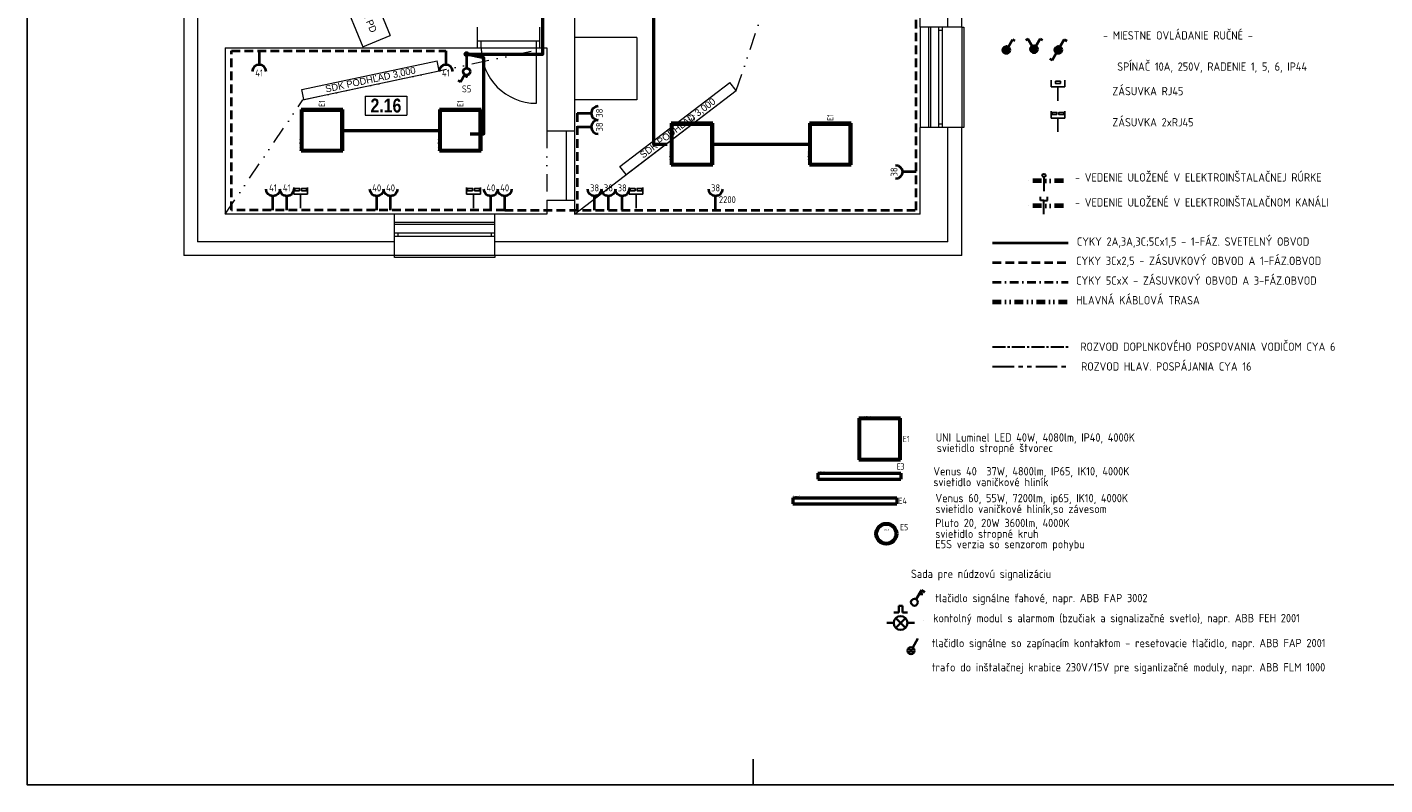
# Model space of a CAD drawing. Header units: millimetres. Extents: x 15895 to 58613, y -11754 to 79916.
# Tile 1 of 21: x 15895 to 35526, y -11754 to -808. Entities that reach past the tile are written whole.
import ezdxf
from ezdxf.enums import TextEntityAlignment as Align

# ---------------------------------------------------------------- set-up
doc = ezdxf.new("R2010")
doc.units = ezdxf.units.MM
for name, pattern in [('DASHDOT', [1, 0.5, -0.25, 0, -0.25]), ('DASHED2', [0.375, 0.25, -0.125]), ('DGN STYLE 4', [1.514702, 0.756878, -0.378439, 0.000946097, -0.378439]), ('DIVIDE', [1.25, 0.5, -0.25, 0, -0.25, 0, -0.25]), ('DĚLICÍ2', [15.875, 6.35, -3.175, 0, -3.175, 0, -3.175]), ('SDRUŽENÁ2', [1.25, 0.625, -0.125, 0.125, -0.125, 0.125, -0.125]), ('STŘEDOVÁ2', [1.125, 0.75, -0.125, 0.125, -0.125])]:
    doc.linetypes.add(name, pattern=pattern)
doc.layers.get('0').update_dxf_attribs({"linetype": 'CONTINUOUS'})
doc.layers.get('DEFPOINTS').update_dxf_attribs({"linetype": 'CONTINUOUS'})
for name, color, linetype, lineweight in [('1-ENN - SILN. ŽLABY', 165, 'CONTINUOUS', 70), ('1-ENN-SVETLÁ', 4, 'CONTINUOUS', 40), ('1-ENN-ZÁSUVKY', 1, 'CONTINUOUS', 40), ('1-ENNsvietidlá', 7, 'CONTINUOUS', 50), ('2DE_OBJ', 7, 'CONTINUOUS', 35), ('2DE_OBL', 91, 'CONTINUOUS', 35), ('2DE_SPP', 41, 'CONTINUOUS', 25), ('2DE_TXTMARK', 41, 'CONTINUOUS', 18), ('CP_DETAL', 33, 'CONTINUOUS', 18), ('EL1', 7, 'CONTINUOUS', 30), ('EL2', 7, 'CONTINUOUS', 40), ('EL3', 4, 'CONTINUOUS', 40), ('EL_POPIS', 7, 'CONTINUOUS', 25), ('ELEKTRO NN', 1, 'CONTINUOUS', 40), ('HLAVNÉ POSPÁJANIE - TRASY', 30, 'DGN STYLE 4', 30), ('tenka', 7, 'CONTINUOUS', 0), ('ZÁSUVKY', 4, 'CONTINUOUS', 35)]:
    doc.layers.add(name, color=color, linetype=linetype, lineweight=lineweight)
doc.layers.add('2DE_TXTLUM', color=7, linetype='CONTINUOUS')
doc.layers.add('PDF22_EL2', color=5, linetype='CONTINUOUS')
doc.styles.add('1-50_ce_2mm_100', font='GOTHIC.TTF', dxfattribs={"height": 100})
doc.styles.add('CP_ATTR', font='isocp.shx')
doc.styles.add('ISOCP', font='isocp.shx')
doc.styles.get("Standard").update_dxf_attribs({"font": 'isocp.shx'})

# ---------------------------------------------------------------- blocks, each defined once
blk = doc.blocks.new('*T398')
at = {"layer": 'DEFPOINTS', "color": 8, "lineweight": 0}
for p, q in [((0, 0), (600, 0)), ((0, 0), (0, -271)), ((600, 0), (600, -271)), ((0, -271), (600, -271))]:
    blk.add_line(p, q, dxfattribs=at)
at = {"layer": 'tenka', "color": 0, "insert": (300, -135), "char_height": 200, "width": 596, "attachment_point": 5, "style": '1-50_ce_2mm_100'}
blk.add_mtext('{\\fTechnicLite|b1|i0|c2|p2;\\C256;2.16}', dxfattribs=at)
blk = doc.blocks.new('*T403')
at = {"layer": 'DEFPOINTS', "color": 8, "lineweight": 0}
for p, q in [((0, 0), (396, 163)), ((0, 0), (591, -1433)), ((396, 163), (987, -1270)), ((591, -1433), (987, -1270))]:
    blk.add_line(p, q, dxfattribs=at)
at = {"layer": 'tenka', "color": 0, "insert": (493, -635), "char_height": 100, "width": 1546, "attachment_point": 5, "rotation": 292.4061, "style": '1-50_ce_2mm_100'}
blk.add_mtext('Nie je predmetom PD ', dxfattribs=at)
blk = doc.blocks.new('*T425')
at = {"layer": 'DEFPOINTS', "color": 8, "lineweight": 0}
for p, q in [((-91, 119), (1499, 1332)), ((0, 0), (1590, 1213)), ((1590, 1213), (1499, 1332)), ((0, 0), (-91, 119))]:
    blk.add_line(p, q, dxfattribs=at)
at = {"layer": 'tenka', "color": 0, "insert": (750, 666), "char_height": 100, "width": 1996, "attachment_point": 5, "rotation": 37.3249, "style": '1-50_ce_2mm_100'}
blk.add_mtext('SDK PODHĽAD 3,000', dxfattribs=at)
blk = doc.blocks.new('*T426')
at = {"layer": 'DEFPOINTS', "color": 8, "lineweight": 0}
for p, q in [((-31, 147), (1925, 563)), ((0, 0), (1956, 416)), ((1956, 416), (1925, 563)), ((0, 0), (-31, 147))]:
    blk.add_line(p, q, dxfattribs=at)
at = {"layer": 'tenka', "color": 0, "insert": (963, 281), "char_height": 100, "width": 1996, "attachment_point": 5, "rotation": 12.0091, "style": '1-50_ce_2mm_100'}
blk.add_mtext('SDK PODHĽAD 3,000', dxfattribs=at)
blk = doc.blocks.new('LED panel 600x600')
for p, q in [((0, 600), (0, 0)), ((600, 600), (0, 600)), ((600, 0), (600, 600)), ((0, 0), (600, 0))]:
    blk.add_line(p, q)
at = {"layer": 'CP_DETAL'}
for p, q in [((25, 575), (0, 600)), ((575, 575), (600, 600)), ((25, 575), (25, 25)), ((575, 575), (25, 575)), ((575, 575), (575, 25)), ((25, 25), (0, 0)), ((25, 25), (575, 25)), ((575, 25), (600, 0))]:
    blk.add_line(p, q, dxfattribs=at)
at = {"linetype": 'ByBlock', "style": 'CP_ATTR', "flags": 9}
for tag in ['TEXT_10', 'TEXT_09', 'TEXT_08', 'TEXT_07', 'TEXT_06', 'TEXT_05', 'TEXT_04', 'TEXT_03', 'TEXT_02', 'TEXT_01', 'SHAPE', 'LAMPTYPE', 'COLOR_LIGHT', 'IP', 'COLOR_TEMP', 'LIGHT_EFFICACY', 'FLUX', 'OTHER', 'WEIGHT', 'VOLTAGE', 'POWER', 'CHARACTER', 'ORDER-NO', 'PRODUCT-TYPE', 'ARTICLE', 'PRODUCER', 'NRLAMPS', 'GROUP', 'NAME']:
    blk.add_attdef(tag, text='', height=0.000000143, dxfattribs=at).set_placement((300, 300), align=Align.MIDDLE_LEFT)
at = {"layer": '2DE_TXTLUM', "style": 'CP_ATTR', "width": 0.8, "flags": 8}
blk.add_attdef('NUMBER', text='', height=90, dxfattribs=at).set_placement((636, 300), align=Align.MIDDLE_LEFT)
at = {"layer": '2DE_TXTMARK', "linetype": 'ByBlock', "style": 'CP_ATTR', "width": 0.8, "flags": 8}
blk.add_attdef('MARK1', text='', height=20, dxfattribs=at).set_placement((0, 620), align=Align.MIDDLE_LEFT)
blk = doc.blocks.new('ELJV8')
at = {"layer": 'EL2'}
for p, q in [((-1, 0), (1, 0)), ((-0.912758, 0.4085), (0.912758, 0.4085)), ((-0.588496, 0.8085), (0.588496, 0.8085)), ((-0.920178, -0.3915), (0.920178, -0.3915)), ((-0.613458, -0.7915), (0.611169, -0.7915))]:
    blk.add_line(p, q, dxfattribs=at)
at = {"layer": 'EL2', "linetype": 'Continuous'}
blk.add_circle((0, 0), 1, dxfattribs=at)
at = {"layer": 'EL1', "linetype": 'Continuous', "flags": 1}
blk.add_attdef('KRABICE', (-0.013458, 0.0085), '', height=2, dxfattribs=at)
at = {"layer": 'EL1', "flags": 8}
blk.add_attdef('DRUH', (1.686542, -0.7915), '', height=1.7, dxfattribs=at)
blk = doc.blocks.new('spínač 1')
at = {"linetype": 'Continuous'}
blk.add_point((0, 2.4), dxfattribs=at)
at = {"layer": 'EL2', "linetype": 'Continuous'}
for p, q in [((0.5, 1.87), (1.75, 4.03)), ((1.75, 4.03), (2.47, 3.61))]:
    blk.add_line(p, q, dxfattribs=at)
blk.add_circle((0, 1), 1, dxfattribs=at)
at = {"layer": 'EL1', "linetype": 'Continuous', "flags": 8}
blk.add_attdef('POPIS', text='', height=2, dxfattribs=at).set_placement((0, 7), align=Align.MIDDLE)
at = {"layer": 'EL1', "linetype": 'Continuous', "flags": 1}
blk.add_attdef('ZARIZENI', (0, 1.2), '', height=2, dxfattribs=at)
at = {"layer": 'EL1', "flags": 8}
blk.add_attdef('DRUH', (2, 0.5), '', height=1.7, dxfattribs=at)
blk = doc.blocks.new('cpel_2590b_fhmd44h')
blk.add_arc((0, -2.5), 2.5, 0, 180)
at = {"linetype": 'ByBlock', "style": 'CP_ATTR', "flags": 9}
for tag in ['NAME', 'GROUP', 'NUMBER', 'PRODUCER', 'ARTICLE', 'PRODUCT-TYPE', 'ORDER-NO', 'CHARACTER', 'POWER', 'VOLTAGE', 'WEIGHT', 'OTHER']:
    blk.add_attdef(tag, text='', height=0.000625, dxfattribs=at).set_placement((-2.5, -2.5), align=Align.MIDDLE_LEFT)
blk = doc.blocks.new('CPEL_socket_02x_fhmd44h')
blk.add_line((0, 0), (0, -0.4))
at = {"xscale": 0.08, "yscale": 0.08, "zscale": 0.08}
blk.add_blockref('cpel_2590b_fhmd44h', (0, -0.4), dxfattribs=at)
at = {"linetype": 'ByBlock', "style": 'CP_ATTR', "flags": 9}
for tag, p in [('ORDER-NO', (-0.176, -0.301)), ('CHARACTER', (-0.176, -0.3)), ('NAME', (-0.176, -0.3)), ('GROUP', (-0.175, -0.301)), ('NUMBER', (-0.176, -0.301)), ('PRODUCER', (-0.175, -0.3)), ('ARTICLE', (-0.175, -0.3)), ('PRODUCT-TYPE', (-0.176, -0.301)), ('POWER', (-0.175, -0.301)), ('VOLTAGE', (-0.175, -0.301)), ('WEIGHT', (-0.175, -0.3)), ('OTHER', (-0.175, -0.3)), ('FUNCTION', (-0.175, -0.301)), ('LINK', (-0.176, -0.301))]:
    blk.add_attdef(tag, text='', height=0.000625, dxfattribs=at).set_placement(p, align=Align.MIDDLE_LEFT)
at = {"style": 'CP_ATTR', "flags": 12}
for tag, p in [('m', (0.34, -0.3)), ('n', (0, -0.64))]:
    blk.add_attdef(tag, text='', height=0.2, dxfattribs=at).set_placement(p, align=Align.MIDDLE_CENTER)
blk = doc.blocks.new('spínač 1 na povrch')
at = {"layer": 'EL2', "linetype": 'Continuous'}
for p, q in [((0.5, 1.87), (1.75, 4.03)), ((1.75, 4.03), (2.47, 3.61)), ((-1, 1.08), (1, 1.08)), ((-0.99, 0.83), (0.99, 0.83)), ((-0.94, 1.33), (0.94, 1.33)), ((-0.91, 0.58), (0.91, 0.58)), ((-0.81, 1.58), (0.81, 1.58)), ((-0.75, 0.33), (0.75, 0.33)), ((-0.55, 1.83), (0.55, 1.83)), ((-0.4, 0.08), (0.4, 0.08))]:
    blk.add_line(p, q, dxfattribs=at)
blk.add_circle((0, 1), 1, dxfattribs=at)
blk.add_point((0, 2), dxfattribs=at)
at = {"layer": 'EL1', "linetype": 'Continuous', "flags": 8}
blk.add_attdef('POPIS', text='', height=2, dxfattribs=at).set_placement((0, 7), align=Align.MIDDLE)
at = {"layer": 'EL1', "linetype": 'Continuous', "flags": 1}
blk.add_attdef('ZARIZENI', (0, 1.2), '', height=2, dxfattribs=at)
at = {"layer": 'EL1', "flags": 8}
blk.add_attdef('DRUH', (2, 0.5), '', height=1.7, dxfattribs=at)
blk = doc.blocks.new('Spínač 5_IP55')
at = {"layer": 'EL2', "linetype": 'Continuous'}
for p, q in [((-1.75, 4.03), (-2.47, 3.61)), ((-0.5, 1.87), (-1.75, 4.03)), ((0.5, 1.87), (1.75, 4.03)), ((1.75, 4.03), (2.47, 3.61)), ((-1, 1.08), (1, 1.08)), ((-0.99, 0.83), (0.99, 0.83)), ((-0.94, 1.33), (0.94, 1.33)), ((-0.91, 0.58), (0.91, 0.58)), ((-0.81, 1.58), (0.81, 1.58)), ((-0.75, 0.33), (0.75, 0.33)), ((-0.55, 1.83), (0.55, 1.83)), ((-0.4, 0.08), (0.4, 0.08))]:
    blk.add_line(p, q, dxfattribs=at)
blk.add_circle((0, 1), 1, dxfattribs=at)
blk.add_point((0, 2), dxfattribs=at)
at = {"layer": 'EL1', "linetype": 'Continuous', "flags": 8}
blk.add_attdef('POPIS', text='', height=2, dxfattribs=at).set_placement((0, 7), align=Align.MIDDLE)
at = {"layer": 'EL1', "linetype": 'Continuous', "flags": 1}
blk.add_attdef('ZARIZENI', (0, 1.2), '', height=2, dxfattribs=at)
at = {"layer": 'EL1', "flags": 8}
blk.add_attdef('DRUH', (2, 0.5), '', height=1.7, dxfattribs=at)
blk = doc.blocks.new('ELJQ7')
at = {"layer": 'EL2', "linetype": 'Continuous'}
for p, q in [((0.5, 1.87), (1.75, 4.03)), ((1.75, 4.03), (2.47, 3.61)), ((-0.5, 0.13), (-1.75, -2.03)), ((-1, 1.08), (1, 1.08)), ((-0.99, 0.83), (0.99, 0.83)), ((-0.94, 1.33), (0.94, 1.33)), ((-0.91, 0.58), (0.91, 0.58)), ((-0.81, 1.58), (0.81, 1.58)), ((-0.75, 0.33), (0.75, 0.33)), ((-0.55, 1.83), (0.55, 1.83)), ((-0.4, 0.08), (0.4, 0.08)), ((-1.75, -2.03), (-2.47, -1.61))]:
    blk.add_line(p, q, dxfattribs=at)
blk.add_circle((0, 1), 1, dxfattribs=at)
blk.add_point((0, 2), dxfattribs=at)
at = {"layer": 'EL1', "linetype": 'Continuous', "flags": 8}
blk.add_attdef('POPIS', text='', height=2, dxfattribs=at).set_placement((0, 7), align=Align.MIDDLE)
at = {"layer": 'EL1', "linetype": 'Continuous', "flags": 1}
blk.add_attdef('ZARIZENI', (0, 1.2), '', height=2, dxfattribs=at)
at = {"layer": 'EL1', "flags": 8}
blk.add_attdef('DRUH', (2, 0.5), '', height=1.7, dxfattribs=at)
blk = doc.blocks.new('ELJU9')
at = {"layer": 'EL1', "linetype": 'Continuous'}
for p, q in [((-1, 1.6), (-1, 2.6)), ((0, 1.6), (-1, 1.6)), ((0, 1.6), (1, 1.6)), ((0, -2.4), (0, 1.6)), ((1, 1.6), (1, 2.6))]:
    blk.add_line(p, q, dxfattribs=at)
blk.add_attdef('ULOZENI', text='', height=1.7, dxfattribs=at).set_placement((0, 4.5), align=Align.MIDDLE)
at = {"layer": 'EL1', "linetype": 'Continuous', "flags": 1}
blk.add_attdef('DELKA', (0, -2), '', height=2, dxfattribs=at)
blk = doc.blocks.new('ELJU3')
at = {"layer": 'EL1', "linetype": 'Continuous'}
blk.add_line((0, 1.1), (0, -2.9), dxfattribs=at)
blk.add_circle((0, 1.6), 0.5, dxfattribs=at)
blk.add_attdef('ULOZENI', text='', height=1.7, dxfattribs=at).set_placement((0, 4), align=Align.MIDDLE)
at = {"layer": 'EL1', "linetype": 'Continuous', "flags": 1}
blk.add_attdef('DELKA', (0, -2.5), '', height=2, dxfattribs=at)
blk = doc.blocks.new('CPEL_3395')
for p, q in [((0, 0), (0, -0.4)), ((-0.2, -0.6), (-0.2, -0.4)), ((-0.2, -0.4), (0.2, -0.4)), ((0.2, -0.4), (0.2, -0.6))]:
    blk.add_line(p, q)
blk.add_lwpolyline([(-0.071, -0.5), (0.071, -0.5), (0.071, -0.567), (-0.071, -0.567)], close=True)
at = {"linetype": 'ByBlock', "style": 'CP_ATTR', "flags": 9}
for tag, p in [('NAME', (-0.092, -0.418)), ('GROUP', (-0.092, -0.418)), ('NUMBER', (-0.092, -0.418)), ('PRODUCER', (-0.092, -0.418)), ('ARTICLE', (-0.092, -0.418)), ('CHARACTER', (-0.092, -0.418)), ('VOLTAGE', (-0.092, -0.419)), ('WEIGHT', (-0.092, -0.418)), ('OTHER', (-0.092, -0.418)), ('PRODUCT-TYPE', (-0.092, -0.419)), ('ORDER-NO', (-0.092, -0.419)), ('POWER', (-0.092, -0.419))]:
    blk.add_attdef(tag, text='', height=0.00005, dxfattribs=at).set_placement(p, align=Align.MIDDLE_LEFT)
blk = doc.blocks.new('CPEL_3396')
for p, q in [((0, 0), (0, -0.4)), ((-0.2, -0.6), (-0.2, -0.4)), ((-0.2, -0.4), (0.2, -0.4)), ((0.2, -0.4), (0.2, -0.6))]:
    blk.add_line(p, q)
for points in [[(-0.171, -0.5), (-0.029, -0.5), (-0.029, -0.567), (-0.171, -0.567)], [(0.029, -0.5), (0.171, -0.5), (0.171, -0.567), (0.029, -0.567)]]:
    blk.add_lwpolyline(points, close=True)
at = {"linetype": 'ByBlock', "style": 'CP_ATTR'}
for tag, height, flags, p in [('ARTICLE', 0.286, 8, (-0.092, -0.418)), ('NUMBER', 0.286, 8, (-0.092, -0.418)), ('NAME', 0.00005, 9, (-0.092, -0.418)), ('GROUP', 0.00005, 9, (-0.092, -0.418)), ('PRODUCER', 0.00005, 9, (-0.092, -0.418)), ('CHARACTER', 0.00005, 9, (-0.092, -0.418)), ('VOLTAGE', 0.00005, 9, (-0.092, -0.419)), ('WEIGHT', 0.00005, 9, (-0.092, -0.418)), ('OTHER', 0.00005, 9, (-0.092, -0.418)), ('PRODUCT-TYPE', 0.00005, 9, (-0.092, -0.419)), ('ORDER-NO', 0.00005, 9, (-0.092, -0.419)), ('POWER', 0.00005, 9, (-0.092, -0.419))]:
    blk.add_attdef(tag, text='', height=height, dxfattribs=dict(at, flags=flags)).set_placement(p, align=Align.MIDDLE_LEFT)
blk = doc.blocks.new('Venus40')
for p, q in [((-600, 44), (-600, -44)), ((-600, 44), (600, 44)), ((600, 44), (600, -44)), ((-600, -44), (600, -44))]:
    blk.add_line(p, q)
at = {"layer": 'CP_DETAL'}
for p, q in [((-590, 34), (590, 34)), ((-590, 34), (-590, -34)), ((590, 34), (590, -34)), ((-590, -34), (590, -34))]:
    blk.add_line(p, q, dxfattribs=at)
at = {"linetype": 'ByBlock', "style": 'CP_ATTR', "flags": 9}
for tag in ['TEXT_10', 'TEXT_09', 'TEXT_08', 'TEXT_07', 'TEXT_06', 'TEXT_05', 'TEXT_04', 'TEXT_03', 'TEXT_02', 'TEXT_01', 'SHAPE', 'LAMPTYPE', 'COLOR_LIGHT', 'IP', 'COLOR_TEMP', 'LIGHT_EFFICACY', 'FLUX', 'OTHER', 'WEIGHT', 'VOLTAGE', 'POWER', 'CHARACTER', 'ORDER-NO', 'PRODUCT-TYPE', 'ARTICLE', 'PRODUCER', 'NRLAMPS', 'GROUP', 'NAME']:
    blk.add_attdef(tag, text='', height=0.000000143, dxfattribs=at).set_placement((0, 0), align=Align.MIDDLE_LEFT)
at = {"layer": '2DE_TXTLUM', "style": 'CP_ATTR', "width": 0.8, "flags": 8}
blk.add_attdef('NUMBER', text='', height=90, dxfattribs=at).set_placement((636, 0), align=Align.MIDDLE_LEFT)
at = {"layer": '2DE_TXTMARK', "linetype": 'ByBlock', "style": 'CP_ATTR', "width": 0.8, "flags": 8}
blk.add_attdef('MARK1', text='', height=20, dxfattribs=at).set_placement((-600, 64), align=Align.MIDDLE_LEFT)
blk = doc.blocks.new('Pluto 20')
blk.add_circle((0, 0), 150)
at = {"layer": 'CP_DETAL'}
blk.add_circle((0, 0), 125, dxfattribs=at)
at = {"linetype": 'ByBlock', "style": 'CP_ATTR', "flags": 9}
for tag in ['TEXT_10', 'TEXT_09', 'TEXT_08', 'TEXT_07', 'TEXT_06', 'TEXT_05', 'TEXT_04', 'TEXT_03', 'TEXT_02', 'TEXT_01', 'SHAPE', 'LAMPTYPE', 'COLOR_LIGHT', 'IP', 'COLOR_TEMP', 'LIGHT_EFFICACY', 'FLUX', 'OTHER', 'WEIGHT', 'VOLTAGE', 'POWER', 'CHARACTER', 'ORDER-NO', 'PRODUCT-TYPE', 'ARTICLE', 'PRODUCER', 'NRLAMPS', 'GROUP', 'NAME']:
    blk.add_attdef(tag, text='', height=0.000000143, dxfattribs=at).set_placement((-4, -4), align=Align.MIDDLE_LEFT)
at = {"layer": '2DE_TXTLUM', "style": 'CP_ATTR', "width": 0.8, "flags": 8}
blk.add_attdef('NUMBER', text='', height=90, dxfattribs=at).set_placement((200, 95), align=Align.MIDDLE_LEFT)
at = {"layer": '2DE_TXTMARK', "linetype": 'ByBlock', "style": 'CP_ATTR', "width": 0.8, "flags": 8}
blk.add_attdef('MARK1', text='', height=20, dxfattribs=at).set_placement((-50, 60), align=Align.MIDDLE_LEFT)
blk = doc.blocks.new('Venus 60')
for p, q in [((0, 44), (0, -44)), ((0, 44), (1500, 44)), ((1500, 44), (1500, -44)), ((0, -44), (1500, -44))]:
    blk.add_line(p, q)
at = {"layer": 'CP_DETAL'}
for p, q in [((10, 34), (1490, 34)), ((10, 34), (10, -34)), ((1490, 34), (1490, -34)), ((10, -34), (1490, -34))]:
    blk.add_line(p, q, dxfattribs=at)
at = {"linetype": 'ByBlock', "style": 'CP_ATTR', "flags": 9}
for tag in ['TEXT_10', 'TEXT_09', 'TEXT_08', 'TEXT_07', 'TEXT_06', 'TEXT_05', 'TEXT_04', 'TEXT_03', 'TEXT_02', 'TEXT_01', 'SHAPE', 'LAMPTYPE', 'COLOR_LIGHT', 'IP', 'COLOR_TEMP', 'LIGHT_EFFICACY', 'FLUX', 'OTHER', 'WEIGHT', 'VOLTAGE', 'POWER', 'CHARACTER', 'ORDER-NO', 'PRODUCT-TYPE', 'ARTICLE', 'PRODUCER', 'NRLAMPS', 'GROUP', 'NAME']:
    blk.add_attdef(tag, text='', height=0.000000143, dxfattribs=at).set_placement((600, 0), align=Align.MIDDLE_LEFT)
at = {"layer": '2DE_TXTLUM', "style": 'CP_ATTR', "width": 0.8, "flags": 8}
blk.add_attdef('NUMBER', text='', height=90, dxfattribs=at).set_placement((1528, 0), align=Align.MIDDLE_LEFT)
at = {"layer": '2DE_TXTMARK', "linetype": 'ByBlock', "style": 'CP_ATTR', "width": 0.8, "flags": 8}
blk.add_attdef('MARK1', text='', height=20, dxfattribs=at).set_placement((0, 64), align=Align.MIDDLE_LEFT)
blk = doc.blocks.new('cpel_2594a_f2xuy2c')
blk.add_circle((0, 0), 2.5)
at = {"linetype": 'ByBlock', "style": 'CP_ATTR', "flags": 9}
for tag, p in [('NAME', (-1.15, -0.23)), ('NUMBER', (-1.15, -0.23)), ('PRODUCER', (-1.15, -0.23)), ('PRODUCT-TYPE', (-1.15, -0.23)), ('ORDER-NO', (-1.15, -0.23)), ('CHARACTER', (-1.15, -0.23)), ('OTHER', (-1.15, -0.23)), ('GROUP', (-1.14, -0.23)), ('ARTICLE', (-1.14, -0.23)), ('POWER', (-1.14, -0.23)), ('VOLTAGE', (-1.14, -0.23)), ('WEIGHT', (-1.14, -0.23))]:
    blk.add_attdef(tag, text='', height=0.000625, dxfattribs=at).set_placement(p, align=Align.MIDDLE_LEFT)
blk = doc.blocks.new('cpel_2602a_tyyc38')
h = blk.add_hatch(color=256)
h.paths.add_polyline_path([(3.76, 4.3), (3.3, 4.3), (3.76, 2.83)])
h.paths.add_polyline_path([(4.22, 4.3), (3.76, 4.3), (3.76, 2.83)])
for p, q in [((3.76, 6.58), (0, 0)), ((3.76, 2.83), (3.3, 4.3)), ((3.3, 4.3), (4.22, 4.3)), ((3.76, 6.58), (6.18, 5.19)), ((3.76, 6.58), (3.76, 2.83)), ((3.76, 2.83), (4.22, 4.3))]:
    blk.add_line(p, q)
at = {"linetype": 'ByBlock', "style": 'CP_ATTR', "flags": 9}
for tag, p in [('NAME', (0.32, 1.48)), ('ARTICLE', (0.32, 1.48)), ('OTHER', (0.32, 1.48)), ('GROUP', (0.32, 1.47)), ('NUMBER', (0.32, 1.47)), ('PRODUCER', (0.32, 1.47)), ('PRODUCT-TYPE', (0.32, 1.47)), ('ORDER-NO', (0.32, 1.47)), ('CHARACTER', (0.32, 1.47)), ('POWER', (0.32, 1.47)), ('VOLTAGE', (0.32, 1.47)), ('WEIGHT', (0.32, 1.47))]:
    blk.add_attdef(tag, text='', height=0.000625, dxfattribs=at).set_placement(p, align=Align.MIDDLE_LEFT)
blk = doc.blocks.new('cpel_type_03B')
at = {"layer": 'DEFPOINTS'}
blk.add_line((0, 0), (0, 0), dxfattribs=at)
blk = doc.blocks.new('cpel_bswitch_02B')
at = {"layer": 'DEFPOINTS'}
blk.add_line((0, 0), (0, 0), dxfattribs=at)
blk = doc.blocks.new('cpel_bswitch_02C')
blk.add_line((0, 0), (0, 0))
blk = doc.blocks.new('cpel_switch_02_fx71mt0')
at = {"xscale": 0.08, "yscale": 0.08, "zscale": 0.08}
for name, p in [('cpel_2594a_f2xuy2c', (0, 0)), ('cpel_type_03B', (0, 0.2)), ('cpel_2602a_tyyc38', (0.099, 0.174)), ('cpel_bswitch_02B', (0.099, 0.174)), ('cpel_bswitch_02C', (0.099, 0.174))]:
    blk.add_blockref(name, p, dxfattribs=at)
at = {"linetype": 'ByBlock', "style": 'CP_ATTR', "flags": 9}
for tag, p in [('NAME', (-1.148, -0.224)), ('CHARACTER', (-1.148, -0.226)), ('NUMBER', (-1.147, -0.227)), ('PRODUCT-TYPE', (-1.148, -0.228)), ('ORDER-NO', (-1.148, -0.229)), ('LINK', (-1.147, -0.23)), ('OTHER', (-1.145, -0.224)), ('PRODUCER', (-1.144, -0.225)), ('ARTICLE', (-1.143, -0.224)), ('VOLTAGE', (-1.143, -0.228)), ('WEIGHT', (-1.142, -0.226)), ('GROUP', (-1.142, -0.227)), ('POWER', (-1.142, -0.229)), ('FUNCTION', (-1.142, -0.23))]:
    blk.add_attdef(tag, text='', height=0.000625, dxfattribs=at).set_placement(p, align=Align.MIDDLE_LEFT)
blk = doc.blocks.new('cpel_3374a_z2uv73w')
for p, q in [((-1.77, 1.77), (1.77, -1.77)), ((-1.77, -1.77), (1.77, 1.77))]:
    blk.add_line(p, q)
blk.add_circle((0, 0), 2.5)
at = {"linetype": 'ByBlock', "style": 'CP_ATTR', "flags": 9}
for tag, p in [('NAME', (-1.15, -0.23)), ('NUMBER', (-1.15, -0.23)), ('PRODUCER', (-1.15, -0.23)), ('PRODUCT-TYPE', (-1.15, -0.23)), ('ORDER-NO', (-1.15, -0.23)), ('CHARACTER', (-1.15, -0.23)), ('OTHER', (-1.15, -0.23)), ('GROUP', (-1.14, -0.23)), ('ARTICLE', (-1.14, -0.23)), ('POWER', (-1.14, -0.23)), ('VOLTAGE', (-1.14, -0.23)), ('WEIGHT', (-1.14, -0.23))]:
    blk.add_attdef(tag, text='', height=0.000625, dxfattribs=at).set_placement(p, align=Align.MIDDLE_LEFT)
blk = doc.blocks.new('cpel_2594a1_zpf7uh0')
blk.add_line((3.76, 6.58), (0, 0))
at = {"linetype": 'ByBlock', "style": 'CP_ATTR', "flags": 9}
for tag, p in [('NAME', (0.45, 1.45)), ('ARTICLE', (0.45, 1.45)), ('OTHER', (0.45, 1.45)), ('GROUP', (0.45, 1.44)), ('NUMBER', (0.45, 1.44)), ('PRODUCER', (0.45, 1.44)), ('PRODUCT-TYPE', (0.45, 1.44)), ('ORDER-NO', (0.45, 1.44)), ('CHARACTER', (0.45, 1.44)), ('POWER', (0.45, 1.44)), ('VOLTAGE', (0.45, 1.44)), ('WEIGHT', (0.45, 1.44))]:
    blk.add_attdef(tag, text='', height=0.000625, dxfattribs=at).set_placement(p, align=Align.MIDDLE_LEFT)
blk = doc.blocks.new('cpel_switch_02_zg4mfvj')
at = {"xscale": 0.08, "yscale": 0.08, "zscale": 0.08}
for name, p in [('cpel_3374a_z2uv73w', (0, 0)), ('cpel_type_03B', (0, 0.2)), ('cpel_2594a1_zpf7uh0', (0.099, 0.174)), ('cpel_bswitch_02B', (0.099, 0.174)), ('cpel_bswitch_02C', (0.099, 0.174))]:
    blk.add_blockref(name, p, dxfattribs=at)
at = {"linetype": 'ByBlock', "style": 'CP_ATTR', "flags": 9}
for tag, p in [('NAME', (-1.148, -0.224)), ('CHARACTER', (-1.148, -0.226)), ('NUMBER', (-1.147, -0.227)), ('PRODUCT-TYPE', (-1.148, -0.228)), ('ORDER-NO', (-1.148, -0.229)), ('LINK', (-1.147, -0.23)), ('OTHER', (-1.145, -0.224)), ('PRODUCER', (-1.144, -0.225)), ('ARTICLE', (-1.143, -0.224)), ('VOLTAGE', (-1.143, -0.228)), ('WEIGHT', (-1.142, -0.226)), ('GROUP', (-1.142, -0.227)), ('POWER', (-1.142, -0.229)), ('FUNCTION', (-1.142, -0.23))]:
    blk.add_attdef(tag, text='', height=0.000625, dxfattribs=at).set_placement(p, align=Align.MIDDLE_LEFT)
blk = doc.blocks.new('CPEL_2169')
for p, q in [((-0.05, 0.3), (-0.05, 0.5)), ((-0.05, 0.5), (0.05, 0.5)), ((0.05, 0.5), (0.05, 0.3)), ((-0.2, 0), (-0.4, 0)), ((-0.2, 0.3), (-0.05, 0.3)), ((-0.141, 0.141), (0.141, -0.141)), ((0.141, 0.141), (-0.141, -0.141)), ((0.05, 0.3), (0.2, 0.3)), ((0.2, 0), (0.4, 0))]:
    blk.add_line(p, q)
blk.add_circle((0, 0), 0.2)
at = {"linetype": 'ByBlock', "style": 'CP_ATTR', "flags": 9}
for tag, p in [('NAME', (-0.092, -0.018)), ('GROUP', (-0.092, -0.018)), ('NUMBER', (-0.092, -0.018)), ('PRODUCER', (-0.092, -0.018)), ('ARTICLE', (-0.092, -0.018)), ('CHARACTER', (-0.092, -0.018)), ('VOLTAGE', (-0.092, -0.019)), ('WEIGHT', (-0.092, -0.018)), ('OTHER', (-0.092, -0.018)), ('PRODUCT-TYPE', (-0.092, -0.019)), ('ORDER-NO', (-0.092, -0.019)), ('POWER', (-0.092, -0.019))]:
    blk.add_attdef(tag, text='', height=0.00005, dxfattribs=at).set_placement(p, align=Align.MIDDLE_LEFT)

msp = doc.modelspace()

# ---------------------------------------------------------------- linework, layer by layer
msp.add_line((26395, -11383), (26395, -11754))
msp.add_lwpolyline([(47395, 17946), (15895, 17946), (15895, -11754), (47395, -11754)], close=True)
at = {"layer": '1-ENN - SILN. ŽLABY', "linetype": 'DĚLICÍ2', "ltscale": 20}
for p, q in [((30879, -3030), (30315, -3030)), ((30879, -3391), (30315, -3391)), ((29853, -4776), (30946, -4776))]:
    msp.add_line(p, q, dxfattribs=at)
at = {"layer": '1-ENN-SVETLÁ'}
for p, q in [((22250, -1200), (22250, -1400)), ((29853, -3923), (30946, -3923))]:
    msp.add_line(p, q, dxfattribs=at)
at = {"layer": '1-ENN-SVETLÁ', "linetype": 'Continuous', "lineweight": 50}
for points in [[(25150, 4650), (24950, 4650), (24950, -2500), (25150, -2500)], [(22300, -2350), (22500, -2350), (22500, -1250), (22250, -1200), (23350, -1200), (23350, 1300)], [(20450, -2300), (21850, -2300)], [(25800, -2500), (27200, -2500)]]:
    msp.add_lwpolyline(points, dxfattribs=at)
at = {"layer": '1-ENN-ZÁSUVKY', "linetype": 'DASHED2', "ltscale": 500}
msp.add_line((29853, -4207), (30946, -4207), dxfattribs=at)
at = {"layer": '1-ENN-ZÁSUVKY', "color": 1, "linetype": 'DASHDOT', "ltscale": 250}
msp.add_line((29853, -4492), (30946, -4492), dxfattribs=at)
at = {"layer": '1-ENN-ZÁSUVKY', "linetype": 'DASHED2', "ltscale": 500}
for points in [[(22800, -3450), (28750, -3450), (28750, 6650)], [(22800, -3450), (18850, -3450), (18850, -1150), (21950, -1150), (21950, -1150)], [(23850, -2050), (23850, -3450)]]:
    msp.add_lwpolyline(points, dxfattribs=at)
at = {"layer": 'HLAVNÉ POSPÁJANIE - TRASY', "linetype": 'STŘEDOVÁ2', "ltscale": 250}
msp.add_line((29853, -5426), (30946, -5426), dxfattribs=at)
at = {"layer": 'HLAVNÉ POSPÁJANIE - TRASY', "linetype": 'SDRUŽENÁ2', "ltscale": 500}
msp.add_line((29853, -5711), (30946, -5711), dxfattribs=at)
at = {"layer": 'PDF22_EL2', "lineweight": 30}
for points in [[(28495, -9375), (28495, -9375)], [(28854, -9375), (28854, -9375)]]:
    msp.add_lwpolyline(points, dxfattribs=at)
at = {"layer": 'tenka', "linetype": 'DIVIDE', "ltscale": 500}
for p, q in [((26148, -1725), (28809, 6192)), ((19881, -1859), (23409, -1108)), ((18759, -3508), (19881, -1859)), ((23409, -2308), (23409, -3308))]:
    msp.add_line(p, q, dxfattribs=at)
at = {"layer": 'tenka'}
for p, q in [((23809, 2542), (23809, -958)), ((28809, -808), (28809, 392)), ((29409, -808), (29409, 392)), ((18159, -608), (18159, -4108)), ((22409, -1108), (22409, -808)), ((23309, -1108), (23309, -808)), ((24709, -958), (23809, -958)), ((23809, -958), (23809, -1858)), ((24709, -958), (24709, -1858)), ((29409, -808), (28809, -808)), ((28929, -808), (28929, -2258)), ((29079, -2258), (29079, -808)), ((29129, -858), (29079, -858)), ((29129, -2258), (29129, -808)), ((18759, -1108), (18759, -3508)), ((18759, -1108), (22409, -1108)), ((23309, -1008), (22409, -1008)), ((22409, -1108), (23309, -1108)), ((22459, -1108), (22459, -1008)), ((23259, -1908), (23259, -1008)), ((23309, -1108), (23409, -1108)), ((23409, -1108), (23409, -2308)), ((24709, -1858), (23809, -1858)), ((23809, -1858), (23809, -3508)), ((23409, -2308), (23689, -2308)), ((23689, -2308), (23689, -3308)), ((23689, -2308), (23809, -2308)), ((28809, -3508), (28809, -2258)), ((29409, -2258), (28809, -2258)), ((29129, -2208), (29079, -2208)), ((29409, -4108), (29409, -2258)), ((23409, -3308), (23409, -3508)), ((23409, -3308), (23689, -3308)), ((23689, -3308), (23809, -3308)), ((21209, -3508), (18759, -3508)), ((21209, -4108), (21209, -3508)), ((23409, -3508), (22659, -3508)), ((22659, -4108), (22659, -3508)), ((28809, -3508), (23809, -3508)), ((22659, -3628), (21209, -3628)), ((21209, -3778), (22659, -3778)), ((21209, -3828), (22659, -3828)), ((21259, -3828), (21259, -3778)), ((22609, -3828), (22609, -3778)), ((21209, -4108), (18159, -4108)), ((29409, -4108), (22659, -4108))]:
    msp.add_line(p, q, dxfattribs=at)
at = {"layer": 'tenka', "linetype": 'Continuous'}
for p, q in [((29209, -808), (29209, 392)), ((18359, -608), (18359, -3908)), ((29209, -3908), (29209, -2258)), ((21209, -3908), (18359, -3908)), ((29209, -3908), (22659, -3908))]:
    msp.add_line(p, q, dxfattribs=at)
at = {"layer": 'tenka', "ltscale": 300}
for p, q in [((28809, -808), (28809, -2258)), ((22659, -3508), (21209, -3508))]:
    msp.add_line(p, q, dxfattribs=at)
at = {"layer": 'tenka', "ltscale": 3}
for p, q in [((28959, -808), (28959, -2258)), ((29409, -808), (29409, -2258)), ((22659, -3658), (21209, -3658)), ((22659, -4108), (21209, -4108))]:
    msp.add_line(p, q, dxfattribs=at)
at = {"layer": 'tenka', "ltscale": 200}
msp.add_line((23809, -3508), (26148, -1725), dxfattribs=at)
at = {"layer": 'tenka'}
for points in [[(29409, -808), (29439, -808), (29439, -2258), (29409, -2258)], [(22659, -4108), (22659, -4138), (21209, -4138), (21209, -4108)]]:
    msp.add_lwpolyline(points, dxfattribs=at)
msp.add_arc((23259, -1108), 800, 180, 270, dxfattribs=at)

# ---------------------------------------------------------------- block references
for name, p in [('*T403', (20159, 342)), ('*T426', (19898, -1855)), ('*T425', (24557, -2938)), ('*T398', (20783, -1807))]:
    msp.add_blockref(name, p)
at = {"layer": '1-ENN-SVETLÁ', "xscale": 50, "yscale": 50, "zscale": 50}
for name, p in [('Spínač 5_IP55', (30454, -1176)), ('spínač 1 na povrch', (30054, -1188)), ('ELJQ7', (30804, -1187, -4185))]:
    msp.add_blockref(name, p, dxfattribs=at)
at = {"layer": '1-ENN-ZÁSUVKY', "xscale": 500, "yscale": 500, "zscale": 500}
for p, rotation, values in [((19250, -1150), 360, {'n': '41'}), ((21950, -1150), 360, {'n': '41'}), ((23850, -2050), 89.99999999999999, {'n': '38'}), ((23850, -2250), 89.99999999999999, {'n': '38'})]:
    msp.add_blockref('CPEL_socket_02x_fhmd44h', p, dxfattribs=dict(at, rotation=rotation)).add_auto_attribs(values)
at = {"layer": '1-ENN-ZÁSUVKY'}
ref = msp.add_blockref('CPEL_socket_02x_fhmd44h', (28750, -2900), dxfattribs=dict(at, xscale=-499.9999999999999, yscale=499.9999999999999, zscale=500, rotation=269.9999999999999))
ref.add_attrib('n', '38', dxfattribs={"layer": '0', "height": 100, "rotation": 90, "style": 'CP_ATTR', "flags": 12}).set_placement((28430, -2900), align=Align.MIDDLE_CENTER)
ref = msp.add_blockref('CPEL_socket_02x_fhmd44h', (19450, -3450), dxfattribs=dict(at, xscale=-499.9999999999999, yscale=499.9999999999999, zscale=500, rotation=180))
ref.add_attrib('n', '41', dxfattribs={"layer": '0', "height": 100, "style": 'CP_ATTR', "flags": 12}).set_placement((19450, -3130), align=Align.MIDDLE_CENTER)
ref = msp.add_blockref('CPEL_socket_02x_fhmd44h', (19650, -3450), dxfattribs=dict(at, xscale=-499.9999999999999, yscale=499.9999999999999, zscale=500, rotation=180))
ref.add_attrib('n', '41', dxfattribs={"layer": '0', "height": 100, "style": 'CP_ATTR', "flags": 12}).set_placement((19650, -3130), align=Align.MIDDLE_CENTER)
ref = msp.add_blockref('CPEL_socket_02x_fhmd44h', (20950, -3450), dxfattribs=dict(at, xscale=-499.9999999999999, yscale=499.9999999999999, zscale=500, rotation=180))
ref.add_attrib('n', '40', dxfattribs={"layer": '0', "height": 100, "style": 'CP_ATTR', "flags": 12}).set_placement((20950, -3130), align=Align.MIDDLE_CENTER)
ref = msp.add_blockref('CPEL_socket_02x_fhmd44h', (21150, -3450), dxfattribs=dict(at, xscale=-499.9999999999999, yscale=499.9999999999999, zscale=500, rotation=180))
ref.add_attrib('n', '40', dxfattribs={"layer": '0', "height": 100, "style": 'CP_ATTR', "flags": 12}).set_placement((21150, -3130), align=Align.MIDDLE_CENTER)
ref = msp.add_blockref('CPEL_socket_02x_fhmd44h', (22600, -3450), dxfattribs=dict(at, xscale=-499.9999999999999, yscale=499.9999999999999, zscale=500, rotation=180))
ref.add_attrib('n', '40', dxfattribs={"layer": '0', "height": 100, "style": 'CP_ATTR', "flags": 12}).set_placement((22600, -3130), align=Align.MIDDLE_CENTER)
ref = msp.add_blockref('CPEL_socket_02x_fhmd44h', (22800, -3450), dxfattribs=dict(at, xscale=-499.9999999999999, yscale=499.9999999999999, zscale=500, rotation=180))
ref.add_attrib('n', '40', dxfattribs={"layer": '0', "height": 100, "style": 'CP_ATTR', "flags": 12}).set_placement((22800, -3130), align=Align.MIDDLE_CENTER)
ref = msp.add_blockref('CPEL_socket_02x_fhmd44h', (24100, -3450), dxfattribs=dict(at, xscale=-499.9999999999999, yscale=499.9999999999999, zscale=500, rotation=179.9999999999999))
ref.add_attrib('n', '38', dxfattribs={"layer": '0', "height": 100, "style": 'CP_ATTR', "flags": 12}).set_placement((24100, -3130), align=Align.MIDDLE_CENTER)
ref = msp.add_blockref('CPEL_socket_02x_fhmd44h', (24300, -3450), dxfattribs=dict(at, xscale=-499.9999999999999, yscale=499.9999999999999, zscale=500, rotation=179.9999999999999))
ref.add_attrib('n', '38', dxfattribs={"layer": '0', "height": 100, "style": 'CP_ATTR', "flags": 12}).set_placement((24300, -3130), align=Align.MIDDLE_CENTER)
ref = msp.add_blockref('CPEL_socket_02x_fhmd44h', (24500, -3450), dxfattribs=dict(at, xscale=-499.9999999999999, yscale=499.9999999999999, zscale=500, rotation=179.9999999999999))
ref.add_attrib('n', '38', dxfattribs={"layer": '0', "height": 100, "style": 'CP_ATTR', "flags": 12}).set_placement((24500, -3130), align=Align.MIDDLE_CENTER)
ref = msp.add_blockref('CPEL_socket_02x_fhmd44h', (25850, -3450), dxfattribs=dict(at, xscale=-499.9999999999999, yscale=499.9999999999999, zscale=500, rotation=179.9999999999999))
ref.add_attrib('n', '38', dxfattribs={"layer": '0', "height": 100, "style": 'CP_ATTR', "flags": 12}).set_placement((25850, -3130), align=Align.MIDDLE_CENTER)
ref.add_attrib('m', '2200', dxfattribs={"layer": '0', "height": 100, "style": 'CP_ATTR', "flags": 12}).set_placement((26020, -3300), align=Align.MIDDLE_CENTER)
at = {"layer": '1-ENNsvietidlá', "linetype": 'Continuous', "rotation": 90}
for p in [(20458, -2597), (22458, -2597), (25808, -2797), (27808, -2797)]:
    msp.add_blockref('LED panel 600x600', p, dxfattribs=at).add_auto_attribs({'MARK1': 'Luminel LED 40W', 'NUMBER': 'E1'})
at = {"layer": '1-ENNsvietidlá', "linetype": 'Continuous'}
for name, p, values in [('LED panel 600x600', (27921, -7058), {'MARK1': 'Luminel LED 40W', 'NUMBER': 'E1'}), ('Venus 60', (26968, -7650), {'MARK1': 'Venus 60', 'NUMBER': 'E4'}), ('Pluto 20', (28318, -8127), {'MARK1': 'Pluto 20', 'NUMBER': 'E5'})]:
    msp.add_blockref(name, p, dxfattribs=at).add_auto_attribs(values)
at = {"layer": '1-ENNsvietidlá'}
ref = msp.add_blockref('Venus40', (27927, -7295), dxfattribs=at)
ref.add_attrib('MARK1', 'Venus 40', dxfattribs={"layer": '2DE_TXTMARK', "linetype": 'ByBlock', "height": 20, "style": 'CP_ATTR', "width": 0.8, "flags": 8}).set_placement((27327, -7231), align=Align.MIDDLE_LEFT)
ref.add_attrib('NUMBER', 'E3', dxfattribs={"layer": '2DE_TXTLUM', "height": 90, "style": 'CP_ATTR', "width": 0.8, "flags": 8}).set_placement((28468, -7155), align=Align.MIDDLE_LEFT)
at = {"layer": '2DE_OBJ', "xscale": 250, "yscale": 250, "zscale": 250, "rotation": 360}
msp.add_blockref('cpel_switch_02_fx71mt0', (28725, -9116), dxfattribs=at)
at = {"layer": '2DE_OBJ', "xscale": 250, "yscale": 250, "zscale": 250}
msp.add_blockref('cpel_switch_02_zg4mfvj', (28675, -9816), dxfattribs=at)
at = {"layer": '2DE_OBL', "xscale": 500, "yscale": 500, "zscale": 500}
msp.add_blockref('CPEL_2169', (28525, -9416), dxfattribs=at)
at = {"layer": '2DE_SPP', "xscale": 500, "yscale": 500, "zscale": 500, "rotation": 180}
for name, p in [('CPEL_3395', (30800, -1872)), ('CPEL_3396', (30800, -2322)), ('CPEL_3396', (19850, -3422)), ('CPEL_3396', (22350, -3422)), ('CPEL_3396', (24700, -3422))]:
    msp.add_blockref(name, p, dxfattribs=at)
at = {"layer": 'EL3', "xscale": 50, "yscale": 50, "zscale": 50}
for name, p in [('ELJU3', (30597, -3030)), ('ELJU9', (30597, -3391))]:
    msp.add_blockref(name, p, dxfattribs=at)
at = {"layer": 'ELEKTRO NN'}
ref = msp.add_blockref('spínač 1', (22250, -1400), dxfattribs=dict(at, xscale=50, yscale=50, zscale=50, rotation=179.9999999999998))
ref.add_attrib('POPIS', 'S5', dxfattribs={"layer": 'EL1', "linetype": 'Continuous', "height": 100, "flags": 8}).set_placement((22250, -1700), align=Align.MIDDLE)
at = {"layer": 'ZÁSUVKY', "ltscale": 2, "xscale": 25, "yscale": 25, "zscale": 25, "rotation": 179.9999999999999}
msp.add_blockref('ELJV8', (22249, -1198), dxfattribs=at)

# ---------------------------------------------------------------- texts
at = {"layer": 'EL_POPIS', "linetype": 'Continuous', "style": 'ISOCP'}
for s, p in [('- MIESTNE OVLÁDANIE RUČNÉ -', (31451, -867)), ('   SPÍNAČ 10A, 250V, RADENIE 1, 5, 6, IP44', (31451, -1317))]:
    msp.add_text(s, height=120, dxfattribs=at).set_placement(p, align=Align.TOP_LEFT)
for s, p in [('ZÁSUVKA RJ45', (31587, -1792)), ('ZÁSUVKA 2xRJ45', (31587, -2242)), ('- VEDENIE ULOŽENÉ V ELEKTROINŠTALAČNEJ RÚRKE', (31046, -3039)), ('- VEDENIE ULOŽENÉ V ELEKTROINŠTALAČNOM KANÁLI', (31046, -3400)), ('CYKY 2A,3A,3C;5Cx1,5 - 1-FÁZ. SVETELNÝ OBVOD', (31074, -3965)), ('CYKY 3Cx2,5 - ZÁSUVKOVÝ OBVOD A 1-FÁZ.OBVOD', (31063, -4244)), ('CYKY 5CxX - ZÁSUVKOVÝ OBVOD A 3-FÁZ.OBVOD', (31063, -4529)), ('HLAVNÁ KÁBLOVÁ TRASA', (31063, -4813)), ('ROZVOD DOPLNKOVÉHO POSPOVANIA VODIČOM CYA 6 ', (31124, -5484)), ('ROZVOD HLAV. POSPÁJANIA CYA 16', (31135, -5770)), ('UNI Luminel LED 40W, 4080lm, IP40, 4000K', (29033, -6796)), ('svietidlo stropné štvorec', (29048, -6946)), ('Venus 40  37W, 4800lm, IP65, IK10, 4000K', (28998, -7284)), ('svietidlo vaničkové hliník', (28998, -7440)), ('Venus 60, 55W, 7200lm, ip65, IK10, 4000K', (29029, -7672)), ('svietidlo vaničkové hliník,so závesom', (29029, -7828)), ('svietidlo stropné kruh', (29027, -8187)), ('Pluto 20, 20W 3600lm, 4000K', (29027, -8031)), ('E5S verzia so senzorom pohybu', (29027, -8337)), ('Sada pre núdzovú signalizáciu', (28675, -8766)), ('tlačidlo signálne ťahové, napr. ABB FAP 3002', (29025, -9116)), ('kontolný modul s alarmom (bzučiak a signalizačné svetlo), napr. ABB FEH 2001', (28995, -9406)), ('tlačidlo signálne so zapínacím kontaktom - resetovacie tlačidlo, napr. ABB FAP 2001', (28975, -9766)), ('trafo do inštalačnej krabice 230V/15V pre siganlizačné moduly, napr. ABB FLM 1000', (28975, -10116))]:
    msp.add_text(s, height=120, dxfattribs=at).set_placement(p)

doc.saveas('drawing.dxf')
